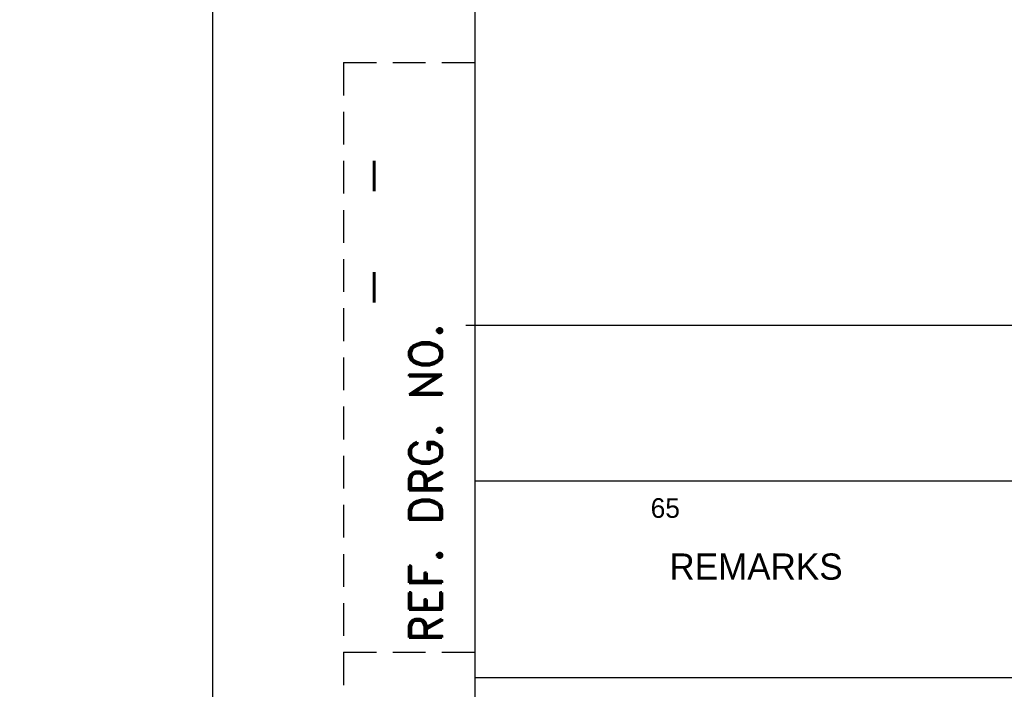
# Model space of a CAD drawing. Extents: x -1093 to 40, y -1428 to 69.
# Tile 5 of 8: x -1093 to -714, y -1079 to -821. Entities that reach past the tile are written whole.
import ezdxf
from ezdxf.enums import TextEntityAlignment as Align

# ---------------------------------------------------------------- set-up
doc = ezdxf.new("R2010")
doc.units = 0
doc.header["$LTSCALE"] = 5
doc.header["$MEASUREMENT"] = 0
doc.linetypes.add('DASHED', pattern=[0.75, 0.5, -0.25])
doc.layers.get('0').update_dxf_attribs({"linetype": 'CONTINUOUS'})
doc.layers.get('DEFPOINTS').update_dxf_attribs({"linetype": 'CONTINUOUS'})
doc.layers.add('BOM', color=5, linetype='CONTINUOUS')
doc.layers.add('TEXT', color=3, linetype='CONTINUOUS')
doc.styles.add('ROMAND', font='romand')
doc.styles.add('ROMANS', font='romans')
doc.dimstyles.get("Standard").update_dxf_attribs({"dimscale": 2.5, "dimtxt": 2.5, "dimasz": 1.5, "dimexe": 1, "dimexo": 1, "dimgap": 1, "dimtad": 1, "dimtih": 1, "dimtoh": 1, "dimdec": 1, "dimzin": 0, "dimdsep": 46, "dimtxsty": 'Standard', "dimcen": 0.09, "dimclrd": 1, "dimclre": 1, "dimadec": 0, "dimazin": 0, "dimtfac": 1, "dimtdec": 1, "dimtofl": 0, "dimtmove": 0, "dimatfit": 3, "dimfxl": 0, "dimtolj": 1, "dimtzin": 0, "dimarcsym": 0})

# ---------------------------------------------------------------- blocks, each defined once
blk = doc.blocks.new('A4')
for p, q in [((0, 297), (0, 0)), ((20, 290), (20, 7))]:
    blk.add_line(p, q)
at = {"linetype": 'DASHED'}
for p, q in [((10, 117), (20, 117)), ((10, 117), (10, 7)), ((10, 72), (20, 72))]:
    blk.add_line(p, q, dxfattribs=at)
at = {"layer": 'BOM'}
for p, q in [((20, 85.086), (203, 85.086)), ((20, 70.086), (203, 70.086))]:
    blk.add_line(p, q, dxfattribs=at)
at = {"style": 'ROMANS'}
for p in [(11.041, 110.013), (11.041, 101.51)]:
    blk.add_text('-', height=3, rotation=270, dxfattribs=at).set_placement(p)
for tag, p, width in [('SHTNO', (13.782, 110.329), 0.8), ('REV_NO', (13.803, 101.042), 0.8), ('DRG_NO', (13.882, 72.696), 0.9)]:
    blk.add_attdef(tag, p, '', height=2.8, rotation=90, dxfattribs=dict(at, width=width))
at = {"color": 7, "style": 'ROMANS'}
for tag, height, p in [('DRN_BY', 2, (149.817, 56.824)), ('DRN_DATE', 1.5, (180.802, 56.66)), ('CHD_BY', 2, (149.817, 50.816)), ('CHD_DATE', 1.5, (180.705, 51.144)), ('APP_BY', 2, (149.817, 44.808)), ('APP_DATE', 1.5, (180.705, 44.644)), ('ITNO', 2.5, (181.697, 30.871)), ('SCALE', 2.5, (100.766, 30.215)), ('NOIT', 2.5, (197.036, 30.379)), ('REFTOASSY', 2.5, (147.44, 29.599)), ('REV_NO', 3.5, (197.304, 16.454)), ('SHTNO', 2.5, (157.787, 10.064)), ('NOSHT', 2.5, (199.431, 10.041))]:
    blk.add_attdef(tag, text='', height=height, dxfattribs=at).set_placement(p, align=Align.MIDDLE)
for tag, p, height in [('DRN_SIGN', (159.637, 55.294), 1), ('CHD_SIGN', (159.199, 49.178), 1), ('APP_SIGN', (159.199, 43.062), 1), ('TITLE1', (42.347, 16.763), 3.5), ('TITLE2', (42.347, 10.547), 3.5)]:
    blk.add_attdef(tag, p, '', height=height, dxfattribs=at)
at = {"color": 7, "style": 'ROMANS', "width": 0.8}
blk.add_attdef('WEIGHT', text='', height=2.3, dxfattribs=at).set_placement((119.668, 29.961), align=Align.MIDDLE)
at = {"color": 7, "style": 'ROMANS', "width": 1.5}
blk.add_attdef('DRG_NO', (133.585, 15.092), '', height=3.5, dxfattribs=at)
at = {"layer": 'BOM', "color": 5}
for s, height, p in [('65', 1.5, (33.435, 82.262)), ('REMARKS', 2, (34.862, 77.543))]:
    blk.add_text(s, height=height, dxfattribs=at).set_placement(p)
at = {"layer": 'TEXT', "style": 'ROMAND'}
blk.add_text('REF. DRG. NO.', height=2.5, rotation=90, dxfattribs=at).set_placement((17.505, 72.703))
blk = doc.blocks.new('*D28')
at = {"color": 1, "lineweight": -2}
for p, q in [((-586.64, -699.78), (-586.64, -757.99)), ((-586.64, -757.99), (-567.7, -765.49)), ((-567.7, -765.49), (-567.7, -792.15))]:
    blk.add_line(p, q, dxfattribs=at)
at = {"layer": 'DEFPOINTS', "color": 0}
for p in [(-586.64, -697.28), (-567.7, -772.99), (-1092.72, -1304.05)]:
    blk.add_point(p, dxfattribs=at)
at = {"color": 0, "insert": (-573.33, -783.82), "char_height": 6.25, "attachment_point": 5, "rotation": 90}
blk.add_mtext('\\A1;14.5', dxfattribs=at)

msp = doc.modelspace()

# ---------------------------------------------------------------- linework, layer by layer
at = {"color": 4, "linetype": 'Continuous'}
msp.add_line((-6.15, -938.96), (-921.15, -938.96), dxfattribs=at)

# ---------------------------------------------------------------- block references
at = {"xscale": 5.040000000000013, "yscale": 5.040000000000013, "zscale": 5.040000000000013}
msp.add_blockref('A4', (-1018.49, -1427.54), dxfattribs=at)

# ---------------------------------------------------------------- dimensions: what is measured, and where the dimension line sits
dim = msp.add_ordinate_dim(feature_location=(-586.64, -697.28), offset=(18.94, -75.71), dtype=1, origin=(-1092.72, -1304.05), text='14.5', dimstyle='Standard', override={"dimtmove": 1})
dim.commit()
dim.dimension.update_dxf_attribs({"geometry": '*D28', "text_midpoint": (-573.33, -783.82)})

doc.saveas('drawing.dxf')
